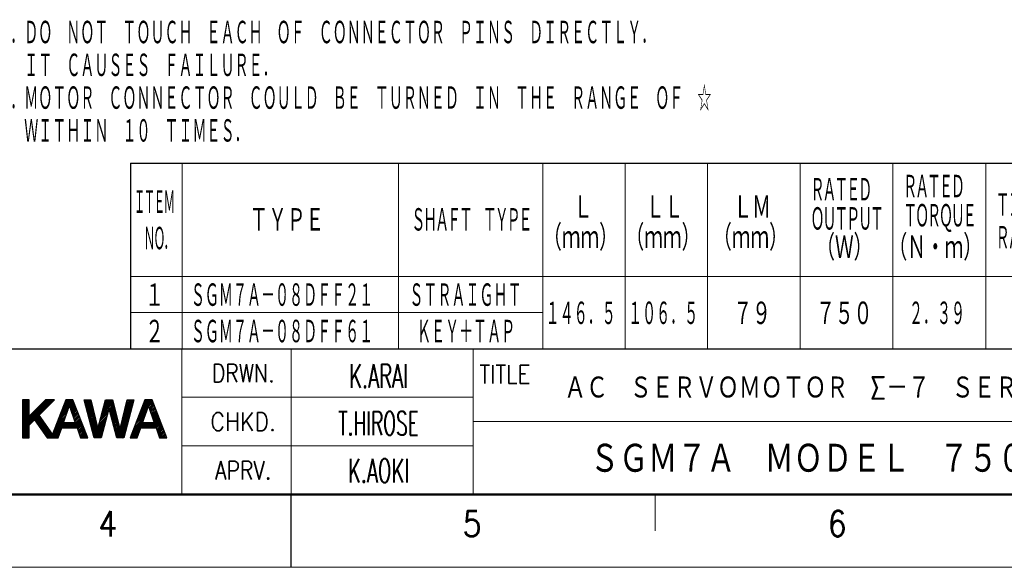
# Model space of a CAD drawing. Header units: millimetres. Extents: x 0 to 594, y 0 to 420.
# Tile 63 of 112: x 244 to 435, y 0 to 106. Entities that reach past the tile are written whole.
import ezdxf

# ---------------------------------------------------------------- set-up
doc = ezdxf.new("R2010")
doc.units = ezdxf.units.MM
doc.header["$LTSCALE"] = 0.257233
doc.layers.add('NoLayerName_001', color=7, linetype='Continuous')
doc.styles.get("Standard").update_dxf_attribs({"font": 'txt', "bigfont": 'extfont2'})

# ---------------------------------------------------------------- blocks, each defined once
blk = doc.blocks.new('JZB_0004')
at = {"layer": 'NoLayerName_001', "color": 3, "lineweight": 13}
for s, insert, char_height, attachment_point in [('\\A1;\\W0.6000;K.ARAI', (84.82, 14.64), 3.27, 5), ('\\A1;\\W0.8333;ＡＣ\u3000ＳＥＲＶＯＭＯＴＯＲ\u3000Σ－７\u3000ＳＥＲＩＥＳ', (110.32, 13.01), 3.27, 4), ('\\A1;\\W0.5714;T.HIROSE', (84.82, 8.14), 3.27, 5), ('\\A1;\\W0.8333;ＳＧＭ７Ａ\u3000ＭＯＤＥＬ\u3000７５０Ｗ', (145.82, 3.26), 4.36, 5), ('\\A1;\\W0.6000;K.AOKI', (84.82, 1.64), 3.27, 5)]:
    blk.add_mtext(s, dxfattribs=dict(at, insert=insert, char_height=char_height, attachment_point=attachment_point))

msp = doc.modelspace()

# ---------------------------------------------------------------- linework, layer by layer
at = {"layer": 'NoLayerName_001', "color": 7, "linetype": 'Continuous', "lineweight": 25}
for p, q in [((265.8331, 78.4268), (265.8331, 42.4268)), ((265.8331, 78.4268), (579.8331, 78.4268)), ((35.3557, 42.4268), (579.8331, 42.4268)), ((246.124, 32.5256), (244.8237, 32.5256)), ((244.8237, 32.5256), (244.8237, 25.112)), ((244.8237, 32.4895), (244.8598, 32.5256)), ((244.8237, 32.1895), (245.1598, 32.5256)), ((244.8237, 31.8895), (245.4598, 32.5256)), ((244.8237, 31.5895), (245.7598, 32.5256)), ((244.8237, 31.2895), (246.0598, 32.5256)), ((244.8237, 27.9894), (249.3598, 32.5256)), ((244.8237, 27.6894), (249.6598, 32.5256)), ((244.8237, 27.3894), (249.9598, 32.5256)), ((244.8237, 27.0894), (250.2598, 32.5256)), ((244.8237, 26.7894), (250.5598, 32.5256)), ((244.8237, 26.4894), (250.8598, 32.5256)), ((246.124, 29.3208), (246.124, 32.5256)), ((249.3082, 32.5256), (246.124, 29.3208)), ((248.0573, 29.5366), (251.0282, 32.5256)), ((251.0282, 32.5256), (249.3082, 32.5256)), ((253.2521, 32.5254), (250.6674, 25.832)), ((252.4924, 30.5581), (254.4598, 32.5255)), ((252.6811, 31.0468), (254.1598, 32.5255)), ((252.8699, 31.5356), (253.8598, 32.5255)), ((253.0586, 32.0243), (253.5598, 32.5255)), ((253.2473, 32.513), (253.2597, 32.5254)), ((254.6354, 32.5255), (253.2521, 32.5254)), ((257.4994, 25.113), (254.6354, 32.5255)), ((256.7889, 32.5256), (258.1186, 32.5256)), ((258.7541, 25.1121), (256.7889, 32.5256)), ((256.8038, 32.4695), (256.8599, 32.5256)), ((256.8667, 32.2323), (257.1599, 32.5256)), ((256.9295, 31.9952), (257.4599, 32.5256)), ((256.9924, 31.758), (257.7599, 32.5256)), ((257.0552, 31.5209), (258.0599, 32.5256)), ((258.1186, 32.5256), (259.4667, 26.8577)), ((259.4884, 26.8577), (260.9669, 32.5256)), ((260.5105, 30.7762), (262.26, 32.5256)), ((260.6164, 31.182), (261.96, 32.5256)), ((260.7223, 31.5879), (261.66, 32.5256)), ((260.8282, 31.9938), (261.36, 32.5256)), ((260.934, 32.3997), (261.06, 32.5256)), ((260.9669, 32.5256), (262.2893, 32.5256)), ((262.2893, 32.5256), (263.7627, 26.8577)), ((263.7892, 26.8594), (265.1337, 32.5256)), ((266.4665, 32.5256), (264.49, 25.1121)), ((264.7211, 30.7867), (266.46, 32.5256)), ((264.8144, 31.18), (266.16, 32.5256)), ((264.9078, 31.5733), (265.86, 32.5256)), ((265.0011, 31.9667), (265.56, 32.5256)), ((265.0944, 32.36), (265.26, 32.5256)), ((265.1337, 32.5256), (266.4665, 32.5256)), ((268.6058, 32.5254), (265.7433, 25.1121)), ((267.8798, 30.6454), (269.76, 32.5255)), ((268.0685, 31.1341), (269.4599, 32.5255)), ((268.2572, 31.6228), (269.1599, 32.5255)), ((268.4459, 32.1115), (268.8599, 32.5255)), ((269.9892, 32.5255), (268.6058, 32.5254)), ((272.8531, 25.113), (269.9892, 32.5255)), ((244.8237, 30.9895), (246.124, 32.2898)), ((244.8237, 30.6895), (246.124, 31.9898)), ((244.8237, 30.3895), (246.124, 31.6898)), ((244.8237, 30.0895), (246.124, 31.3898)), ((244.8237, 29.7895), (246.124, 31.0898)), ((244.8237, 29.4895), (246.124, 30.7898)), ((251.9262, 29.0919), (253.8476, 31.0133)), ((252.115, 29.5806), (254.7537, 32.2194)), ((252.3037, 30.0694), (254.6701, 32.4358)), ((252.8041, 28.064), (253.9305, 31.2476)), ((253.9305, 31.2476), (253.9573, 31.2476)), ((253.9573, 31.2476), (255.0789, 28.064)), ((253.9898, 31.1554), (254.8373, 32.003)), ((254.0679, 30.9336), (254.9209, 31.7866)), ((254.1461, 30.7118), (255.0045, 31.5702)), ((254.2242, 30.4899), (255.0881, 31.3538)), ((254.3024, 30.2681), (255.1717, 31.1374)), ((254.3806, 30.0462), (255.2554, 30.921)), ((254.4587, 29.8244), (255.339, 30.7046)), ((257.1181, 31.2838), (258.165, 32.3306)), ((257.181, 31.0466), (258.2226, 32.0883)), ((257.2438, 30.8095), (258.2803, 31.8459)), ((257.3067, 30.5723), (258.3379, 31.6036)), ((257.3696, 30.3352), (258.3956, 31.3612)), ((257.4324, 30.0981), (258.4532, 31.1188)), ((257.4953, 29.8609), (258.5109, 30.8765)), ((257.5581, 29.6238), (258.5685, 30.6341)), ((260.0871, 29.1527), (261.5802, 30.6459)), ((261.6168, 30.782), (260.0936, 25.1121)), ((260.1929, 29.5585), (262.4689, 31.8346)), ((260.2988, 29.9644), (262.4071, 32.0727)), ((260.4047, 30.3703), (262.3452, 32.3108)), ((261.6385, 30.782), (261.6168, 30.782)), ((263.1434, 25.1121), (261.6385, 30.782)), ((261.6548, 30.7204), (262.5308, 31.5965)), ((261.7177, 30.4833), (262.5927, 31.3583)), ((261.7807, 30.2463), (262.6546, 31.1202)), ((261.8436, 30.0092), (262.7165, 30.8821)), ((261.9065, 29.7721), (262.7784, 30.644)), ((264.3477, 29.2133), (266.0327, 30.8982)), ((264.4411, 29.6066), (266.1417, 31.3073)), ((264.5344, 30), (266.2508, 31.7164)), ((264.6277, 30.3933), (266.3598, 32.1254)), ((267.125, 28.6905), (269.0664, 30.6319)), ((267.3137, 29.1792), (269.2306, 31.0962)), ((267.5024, 29.6679), (270.0926, 32.2581)), ((267.6911, 30.1567), (270.009, 32.4745)), ((268.1579, 28.064), (269.2842, 31.2476)), ((269.2842, 31.2476), (269.3111, 31.2476)), ((269.3111, 31.2476), (270.4326, 28.064)), ((269.3296, 31.1951), (270.1762, 32.0417)), ((269.4077, 30.9733), (270.2598, 31.8253)), ((269.4859, 30.7514), (270.3434, 31.6089)), ((269.5641, 30.5296), (270.427, 31.3925)), ((269.6422, 30.3077), (270.5106, 31.1761)), ((269.7204, 30.0859), (270.5942, 30.9597)), ((269.7985, 29.864), (270.6778, 30.7433)), ((244.8237, 29.1895), (246.124, 30.4898)), ((244.8237, 28.8895), (246.124, 30.1897)), ((244.8237, 28.5894), (246.124, 29.8897)), ((244.8237, 28.2894), (246.124, 29.5897)), ((247.2179, 28.5836), (248.1042, 29.4699)), ((247.3403, 28.406), (248.2282, 29.294)), ((247.4627, 28.2285), (248.3522, 29.118)), ((247.5852, 28.0509), (248.4762, 28.942)), ((247.7076, 27.8733), (248.6002, 28.766)), ((250.6674, 25.832), (248.0573, 29.5366)), ((250.9826, 26.6483), (253.0263, 28.692)), ((251.1713, 27.137), (253.1906, 29.1562)), ((251.3601, 27.6257), (253.3548, 29.6205)), ((251.5488, 28.1145), (253.5191, 30.0848)), ((251.7375, 28.6032), (253.6834, 30.549)), ((254.0969, 27.0625), (256.0078, 28.9735)), ((254.3969, 27.0625), (256.0914, 28.7571)), ((254.5369, 29.6025), (255.4226, 30.4882)), ((254.615, 29.3807), (255.5062, 30.2718)), ((254.6932, 29.1589), (255.5898, 30.0554)), ((254.7714, 28.937), (255.6734, 29.839)), ((254.8495, 28.7152), (255.757, 29.6227)), ((254.9277, 28.4933), (255.8406, 29.4063)), ((255.0059, 28.2715), (255.9242, 29.1899)), ((257.621, 29.3866), (258.6261, 30.3918)), ((257.6839, 29.1495), (258.6838, 30.1494)), ((257.7467, 28.9124), (258.7414, 29.9071)), ((257.8096, 28.6752), (258.7991, 29.6647)), ((257.8725, 28.4381), (258.8567, 29.4223)), ((257.9353, 28.2009), (258.9144, 29.18)), ((257.9982, 27.9638), (258.972, 28.9376)), ((258.0611, 27.7267), (259.0297, 28.6953)), ((259.6636, 27.5292), (261.1395, 29.005)), ((259.7694, 27.935), (261.2497, 29.4152)), ((259.8753, 28.3409), (261.3598, 29.8254)), ((259.9812, 28.7468), (261.47, 30.2356)), ((261.9695, 29.535), (262.8403, 30.4059)), ((262.0324, 29.298), (262.9022, 30.1678)), ((262.0953, 29.0609), (262.9641, 29.9297)), ((262.1582, 28.8238), (263.026, 29.6916)), ((262.2212, 28.5867), (263.0879, 29.4535)), ((262.2841, 28.3497), (263.1498, 29.2154)), ((262.347, 28.1126), (263.2117, 28.9773)), ((262.4099, 27.8755), (263.2736, 28.7392)), ((263.8811, 27.2466), (265.4874, 28.8529)), ((263.9744, 27.6399), (265.5964, 29.262)), ((264.0677, 28.0333), (265.7055, 29.671)), ((264.1611, 28.4266), (265.8145, 30.0801)), ((264.2544, 28.82), (265.9236, 30.4892)), ((266.3702, 26.7357), (268.4095, 28.775)), ((266.5589, 27.2244), (268.5737, 29.2392)), ((266.7476, 27.7131), (268.7379, 29.7035)), ((266.9363, 28.2018), (268.9022, 30.1677)), ((269.697, 27.0625), (271.4303, 28.7957)), ((269.8767, 29.6422), (270.7614, 30.5269)), ((269.9548, 29.4203), (270.845, 30.3105)), ((270.033, 29.1985), (270.9286, 30.0941)), ((270.1111, 28.9766), (271.0122, 29.8777)), ((270.1893, 28.7548), (271.0958, 29.6613)), ((270.2674, 28.5329), (271.1794, 29.4449)), ((270.3456, 28.3111), (271.263, 29.2285)), ((270.4237, 28.0892), (271.3467, 29.0121)), ((244.8237, 26.1894), (246.124, 27.4897)), ((244.8237, 25.8894), (246.124, 27.1897)), ((244.8237, 25.5894), (246.124, 26.8897)), ((246.124, 27.5914), (247.1738, 28.6476)), ((246.124, 25.112), (246.124, 27.5914)), ((247.1738, 28.6476), (249.6108, 25.1121)), ((247.83, 27.6957), (248.7242, 28.59)), ((247.9524, 27.5181), (248.8483, 28.414)), ((248.0748, 27.3405), (248.9723, 28.238)), ((248.1972, 27.1629), (249.0963, 28.062)), ((248.3196, 26.9853), (249.2203, 27.886)), ((248.442, 26.8077), (249.3443, 27.71)), ((248.5644, 26.6301), (249.4683, 27.534)), ((248.6869, 26.4525), (249.5923, 27.358)), ((248.8093, 26.2749), (249.7163, 27.182)), ((248.9317, 26.0974), (249.8403, 27.006)), ((249.0541, 25.9198), (249.9643, 26.83)), ((250.0465, 25.1121), (252.9984, 28.064)), ((250.3465, 25.1121), (253.2984, 28.064)), ((250.6465, 25.1121), (252.3696, 26.8352)), ((250.7939, 26.1596), (252.862, 28.2277)), ((251.76, 25.1121), (252.45, 27.0625)), ((252.45, 27.0625), (255.4317, 27.0625)), ((252.5969, 27.0625), (253.5984, 28.064)), ((255.0789, 28.064), (252.8041, 28.064)), ((252.8969, 27.0625), (253.8984, 28.064)), ((253.1969, 27.0625), (254.1984, 28.064)), ((253.4969, 27.0625), (254.4984, 28.064)), ((253.7969, 27.0625), (254.7984, 28.064)), ((254.6969, 27.0625), (256.1751, 28.5407)), ((254.9969, 27.0625), (256.2587, 28.3243)), ((255.2969, 27.0625), (256.3423, 28.1079)), ((255.4317, 27.0625), (256.1185, 25.113)), ((255.4748, 26.9404), (256.4259, 27.8915)), ((255.5529, 26.7185), (256.5095, 27.6751)), ((255.6311, 26.4967), (256.5931, 27.4587)), ((255.7092, 26.2748), (256.6767, 27.2423)), ((255.7874, 26.053), (256.7603, 27.0259)), ((255.8655, 25.8311), (256.8439, 26.8095)), ((258.1239, 27.4895), (259.0873, 28.4529)), ((258.1868, 27.2524), (259.1449, 28.2105)), ((258.2496, 27.0152), (259.2026, 27.9682)), ((258.3125, 26.7781), (259.2602, 27.7258)), ((258.3754, 26.541), (259.3179, 27.4835)), ((258.4382, 26.3038), (259.3755, 27.2411)), ((258.5011, 26.0667), (259.4332, 26.9988)), ((258.564, 25.8295), (260.9191, 28.1846)), ((258.6268, 25.5924), (260.8089, 27.7744)), ((258.6897, 25.3553), (260.6987, 27.3642)), ((258.7525, 25.1181), (260.5885, 26.954)), ((259.4667, 26.8577), (259.4884, 26.8577)), ((259.5577, 27.1233), (261.0293, 28.5948)), ((262.4729, 27.6384), (263.3355, 28.5011)), ((262.5358, 27.4013), (263.3974, 28.263)), ((262.5987, 27.1643), (263.4593, 28.0249)), ((262.6616, 26.9272), (263.5212, 27.7868)), ((262.7246, 26.6901), (263.5831, 27.5487)), ((262.7875, 26.453), (263.645, 27.3106)), ((262.8504, 26.216), (263.7069, 27.0725)), ((262.9133, 25.9789), (265.3783, 28.4438)), ((262.9763, 25.7418), (265.2692, 28.0348)), ((263.0392, 25.5047), (265.1602, 27.6257)), ((263.1021, 25.2677), (265.0511, 27.2167)), ((263.2466, 25.1121), (264.9421, 26.8076)), ((263.7627, 26.8577), (263.7892, 26.8594)), ((265.804, 25.2696), (268.5985, 28.064)), ((265.9466, 25.1121), (267.7526, 26.9181)), ((265.9928, 25.7583), (268.2985, 28.064)), ((266.1815, 26.247), (268.2452, 28.3107)), ((267.1136, 25.1121), (267.8037, 27.0625)), ((267.8037, 27.0625), (270.7854, 27.0625)), ((267.897, 27.0625), (268.8985, 28.064)), ((270.4326, 28.064), (268.1579, 28.064)), ((268.197, 27.0625), (269.1985, 28.064)), ((268.497, 27.0625), (269.4985, 28.064)), ((268.797, 27.0625), (269.7985, 28.064)), ((269.097, 27.0625), (270.0986, 28.064)), ((269.397, 27.0625), (270.3986, 28.064)), ((269.997, 27.0625), (271.5139, 28.5794)), ((270.297, 27.0625), (271.5975, 28.363)), ((270.597, 27.0625), (271.6811, 28.1466)), ((270.7854, 27.0625), (271.4723, 25.113)), ((270.8145, 26.98), (271.7647, 27.9302)), ((270.8927, 26.7581), (271.8483, 27.7138)), ((270.9708, 26.5363), (271.9319, 27.4974)), ((271.049, 26.3145), (272.0155, 27.281)), ((271.1272, 26.0926), (272.0991, 27.0646)), ((271.2053, 25.8708), (272.1827, 26.8482)), ((244.8237, 25.2894), (246.124, 26.5897)), ((244.8237, 25.112), (246.124, 25.112)), ((244.9463, 25.112), (246.124, 26.2897)), ((245.2463, 25.112), (246.124, 25.9897)), ((245.5463, 25.112), (246.124, 25.6897)), ((245.8463, 25.112), (246.124, 25.3897)), ((249.1765, 25.7422), (250.0883, 26.654)), ((249.2989, 25.5646), (250.2123, 26.478)), ((249.4213, 25.387), (250.3363, 26.302)), ((249.5437, 25.2094), (250.4603, 26.126)), ((249.6108, 25.1121), (251.76, 25.1121)), ((249.7465, 25.1121), (250.5843, 25.95)), ((250.9465, 25.1121), (252.2053, 26.371)), ((251.2465, 25.1121), (252.0411, 25.9067)), ((251.5465, 25.1121), (251.8768, 25.4425)), ((255.9437, 25.6093), (256.9275, 26.5931)), ((256.0218, 25.3874), (257.0111, 26.3768)), ((256.1, 25.1656), (257.0948, 26.1604)), ((256.1185, 25.113), (257.4994, 25.113)), ((256.3474, 25.113), (257.1784, 25.944)), ((256.6474, 25.113), (257.262, 25.7276)), ((256.9474, 25.113), (257.3456, 25.5112)), ((257.2474, 25.113), (257.4292, 25.2948)), ((260.0936, 25.1121), (258.7541, 25.1121)), ((259.0466, 25.1121), (260.4783, 26.5438)), ((259.3466, 25.1121), (260.3681, 26.1336)), ((259.6466, 25.1121), (260.2579, 25.7234)), ((259.9466, 25.1121), (260.1477, 25.3132)), ((264.49, 25.1121), (263.1434, 25.1121)), ((263.5466, 25.1121), (264.833, 26.3985)), ((263.8466, 25.1121), (264.7239, 25.9895)), ((264.1466, 25.1121), (264.6149, 25.5804)), ((264.4466, 25.1121), (264.5058, 25.1713)), ((265.7433, 25.1121), (267.1136, 25.1121)), ((266.2466, 25.1121), (267.5883, 26.4538)), ((266.5466, 25.1121), (267.4241, 25.9896)), ((266.8466, 25.1121), (267.2598, 25.5253)), ((271.2835, 25.6489), (272.2663, 26.6318)), ((271.3617, 25.4271), (272.3499, 26.4154)), ((271.4398, 25.2053), (272.4335, 26.199)), ((271.4723, 25.113), (272.8531, 25.113)), ((271.6476, 25.113), (272.5171, 25.9826)), ((271.9476, 25.113), (272.6007, 25.7662)), ((272.2476, 25.113), (272.6843, 25.5498)), ((272.5476, 25.113), (272.768, 25.3334)), ((272.8476, 25.113), (272.8516, 25.117)), ((296.9877, 0), (296.9877, 14.1423))]:
    msp.add_line(p, q, dxfattribs=at)
at = {"layer": 'NoLayerName_001', "color": 2, "linetype": 'Continuous', "lineweight": 13}
for p, q in [((275.8331, 78.4268), (275.8331, 42.4268)), ((317.8331, 78.4268), (317.8331, 42.4268)), ((345.8331, 78.4268), (345.8331, 42.4268)), ((361.8331, 78.4268), (361.8331, 42.4268)), ((377.8331, 78.4268), (377.8331, 42.4268)), ((395.8331, 78.4268), (395.8331, 42.4268)), ((413.8331, 78.4268), (413.8331, 42.4268)), ((431.8331, 78.4268), (431.8331, 42.4268)), ((275.8331, 61.4268), (275.8331, 42.4268)), ((265.8331, 56.4268), (579.8331, 56.4268)), ((265.8331, 49.4268), (345.8331, 49.4268)), ((275.7743, 42.4268), (275.7743, 14.1423)), ((296.9877, 14.1423), (296.9877, 42.4268)), ((332.3434, 14.1423), (332.3434, 42.4268)), ((332.3434, 32.9986), (275.7743, 32.9986)), ((469.5234, 28.2845), (332.3434, 28.2845)), ((332.3434, 23.5734), (275.7743, 23.5734)), ((367.6991, 14.1423), (367.6991, 7.0711))]:
    msp.add_line(p, q, dxfattribs=at)
at = {"layer": 'NoLayerName_001', "color": 7, "linetype": 'Continuous', "lineweight": 50}
msp.add_line((579.8331, 14.1423), (35.3557, 14.1423), dxfattribs=at)
at = {"layer": 'NoLayerName_001', "color": 7, "linetype": 'Continuous', "lineweight": 13}
msp.add_line((593.9754, 0), (0, 0), dxfattribs=at)

# ---------------------------------------------------------------- block references
at = {"layer": 'NoLayerName_001', "xscale": 1.414227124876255, "yscale": 1.414227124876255, "zscale": 1.414227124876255}
msp.add_blockref('JZB_0004', (194.0072, 16.4262), dxfattribs=at)

# ---------------------------------------------------------------- texts
at = {"layer": 'NoLayerName_001', "color": 3, "lineweight": 13, "char_height": 4.949795, "attachment_point": 7}
for s, insert, line_spacing_factor in [('\\A1;\\W0.5000;\u3000９．ＤＯ\u3000ＮＯＴ\u3000ＴＯＵＣＨ\u3000ＥＡＣＨ\u3000ＯＦ\u3000ＣＯＮＮＥＣＴＯＲ\u3000ＰＩＮＳ\u3000ＤＩＲＥＣＴＬＹ．\\P\u3000\u3000\u3000ＩＴ\u3000ＣＡＵＳＥＳ\u3000ＦＡＩＬＵＲＥ．\\P１０．ＭＯＴＯＲ\u3000ＣＯＮＮＥＣＴＯＲ\u3000ＣＯＵＬＤ\u3000ＢＥ\u3000ＴＵＲＮＥＤ\u3000ＩＮ\u3000ＴＨＥ\u3000ＲＡＮＧＥ\u3000ＯＦ\u3000☆\\P\u3000\u3000\u3000ＷＩＴＨＩＮ\u3000１０\u3000ＴＩＭＥＳ．', (237.0164, 82.1445), 0.771429), ('\\A1;\\W0.5000;\\T0.7500;ＲＡＴＥＤ\\PＯＵＴＰＵＴ', (397.8288, 65.0632), 0.685714), ('\\A1;\\W0.5000;\\T0.7500;ＲＡＴＥＤ\\PＴＯＲＱＵＥ', (415.8288, 65.0632), 0.685714), ('\\A1;\\W0.4167;\\T0.8000;ＩＴＥＭ\\P\u3000ＮＯ．', (266.4378, 61.2491), 0.857143), ('\\A1;\\W0.5000;\\T0.7500;ＴＩＭＥ\\PＲＡＴＩＮＧ', (433.7797, 61.4061), 0.771429)]:
    msp.add_mtext(s, dxfattribs=dict(at, insert=insert, line_spacing_factor=line_spacing_factor))
for s, insert in [('\\A1;\\W0.6667;Ｌ', (351.8532, 67.3558)), ('\\A1;\\W0.6667;ＬＬ', (365.8733, 67.3558)), ('\\A1;\\W0.6667;ＬＭ', (382.8733, 67.3558)), ('\\A1;\\W0.6667;ＴＹＰＥ', (288.9134, 64.8809)), ('\\A1;\\W0.5000;\\T0.7500;ＳＨＡＦＴ\u3000ＴＹＰＥ', (320.3248, 64.8809)), ('\\A1;\\W0.6667;（ｍｍ）', (345.9134, 61.4061)), ('\\A1;\\W0.6667;（ｍｍ）', (361.9134, 61.4061)), ('\\A1;\\W0.6667;（ｍｍ）', (378.9134, 61.4061)), ('\\A1;\\W0.6667;（Ｗ）', (398.9425, 59.4784)), ('\\A1;\\W0.6667;（Ｎ・ｍ）', (412.9827, 59.4784)), ('\\A1;\\W0.6667;１', (268.6652, 50.2739)), ('\\A1;\\W0.5000;ＳＧＭ７Ａ－０８ＤＦＦ２１', (277.5338, 50.2739)), ('\\A1;\\W0.5000;ＳＴＲＡＩＧＨＴ', (319.9536, 50.2739)), ('\\A1;\\W0.5000;１４６．５', (346.4084, 46.7389)), ('\\A1;\\W0.5000;１０６．５', (362.4084, 46.7389)), ('\\A1;\\W0.6667;７９', (382.8632, 46.7389)), ('\\A1;\\W0.6667;７５０', (398.9425, 46.7389)), ('\\A1;\\W0.5000;２．３９', (416.9425, 46.7389)), ('\\A1;\\W0.6667;２', (268.6652, 43.2039)), ('\\A1;\\W0.5000;ＳＧＭ７Ａ－０８ＤＦＦ６１', (277.5338, 43.2039)), ('\\A1;\\W0.5000;ＫＥＹ＋ＴＡＰ', (321.4386, 43.2039))]:
    msp.add_mtext(s, dxfattribs=dict(at, insert=insert))
at = {"layer": 'NoLayerName_001', "color": 2, "lineweight": 13}
for s, insert, char_height, attachment_point in [('\\A1;\\W0.8191;DRWN.', (287.6948, 35.9175), 3.535568, 8), ('\\A1;\\W0.8600;TITLE', (333.5333, 35.6851), 3.535568, 7), ('\\A1;\\W0.8821;CHKD.', (287.6948, 26.4894), 3.535568, 8), ('\\A1;\\W0.8191;APRV.', (287.6948, 17.0613), 3.535568, 8), ('\\A1;\\W0.8600;4', (259.5874, 5.9766), 4.949795, 7), ('\\A1;\\W0.8600;5', (330.2988, 5.9766), 4.949795, 7), ('\\A1;\\W0.8600;6', (401.1898, 5.9841), 4.949795, 7)]:
    msp.add_mtext(s, dxfattribs=dict(at, insert=insert, char_height=char_height, attachment_point=attachment_point))

doc.saveas('drawing.dxf')
